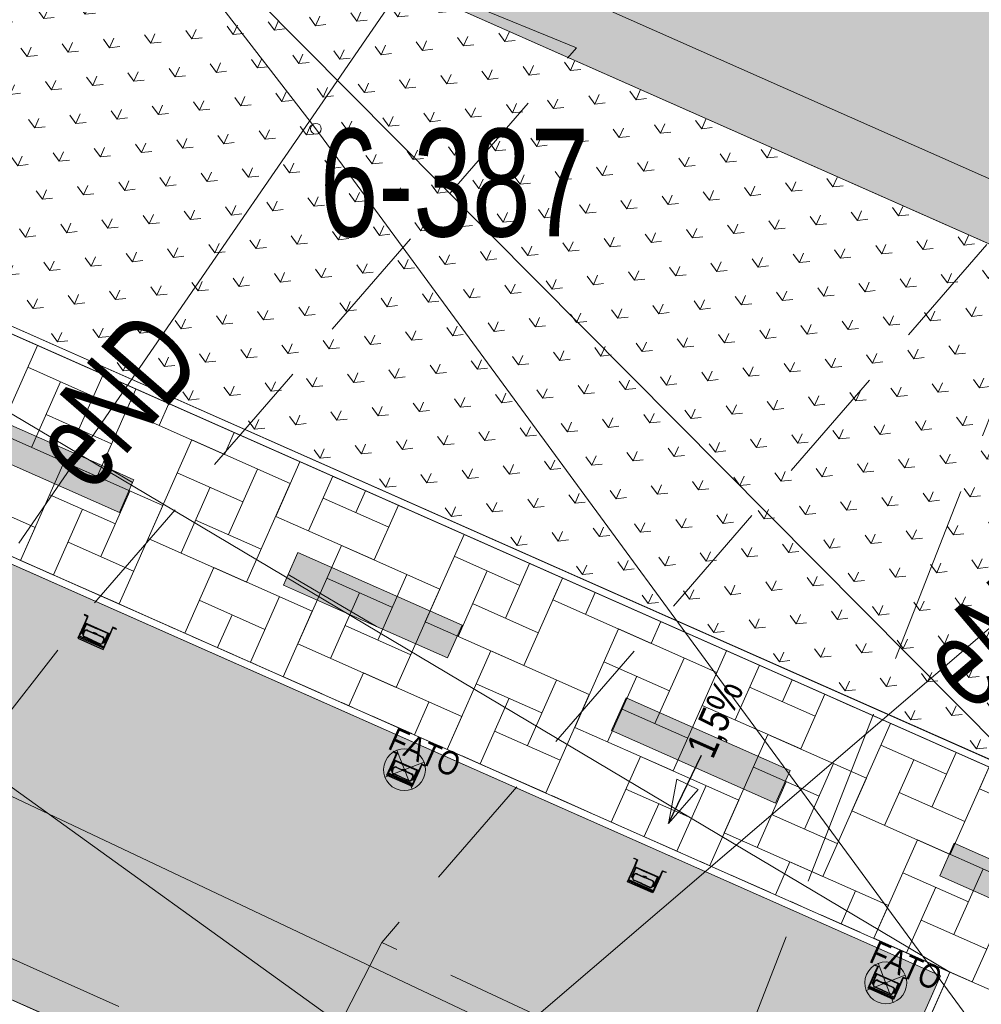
# Model space of a CAD drawing. Header units: metres. Extents: x -1013 to 1493497, y -5789518 to 1032.
# Tile 30 of 73: x -7 to 1, y -11 to -3. Entities that reach past the tile are written whole.
import ezdxf
from ezdxf.xclip import XClip

# ---------------------------------------------------------------- set-up
doc = ezdxf.new("R2010")
doc.units = ezdxf.units.M
doc.header["$MEASUREMENT"] = 0
doc.header["$XCLIPFRAME"] = 0
for name, pattern in [('2_KTCR02', [1.5, 1, -0.5]), ('2_KTJZ01', [2, 1.5, -0.5]), ('Kropki i Kreski', [0.72, 0.36, -0.18, 0, -0.18])]:
    doc.linetypes.add(name, pattern=pattern)
for name, color, linetype in [('130-Z Teren', 7, 'Continuous'), ('700-L Mapa 1_100 dwg', 7, 'Continuous'), ('711-L Wymiary opisy', 7, 'Continuous')]:
    doc.layers.add(name, color=color, linetype=linetype)
for name, color, linetype, lineweight in [('130-Z Teren1', 7, 'Continuous', 13), ('130-Z Teren114', 113, 'Continuous', 25), ('130-Z Teren21', 37, 'Continuous', 5), ('130-Z Teren252', 70, 'Continuous', 13), ('130-Z Teren69', 41, 'Continuous', 13), ('130-Z Teren93', 254, 'Continuous', 13), ('130-Z Teren94', 9, 'Continuous', 13), ('310-W Oświetlenie1', 7, 'Continuous', 13), ('310-W Oświetlenie85', 1, 'Continuous', 25), ('450-K Belki21', 37, 'Continuous', 5), ('703-L Płaszczyzny podejścia 2D3', 152, 'Continuous', 30), ('711-L Wymiary opisy1', 7, 'Continuous', 13), ('711-L Wymiary opisy85', 1, 'Continuous', 25), ('720-L Oznakowanie lądowiska1', 7, 'Continuous', 13), ('720-L Oznakowanie lądowiska253', 2, 'Continuous', 13), ('720-L Oznakowanie lądowiska91', 255, 'Continuous', 13), ('720-L Oznakowanie lądowiska94', 9, 'Continuous', 13), ('ex_02_DXF_MZ_500_4_Dzialki7', 9, 'Continuous', 18), ('ex_02_DXF_MZ_500_4_KTCR_D_L_17', 9, 'Continuous', 18), ('ex_02_DXF_MZ_500_4_KTJZ_L_07', 9, 'Continuous', 18), ('ex_02_DXF_MZ_500_4_Numery_punktow7', 9, 'Continuous', 18), ('ex_02_DXF_MZ_500_4_Punkty7', 9, 'Continuous', 18), ('ex_02_DXF_MZ_500_4_SUPE_D_L_31', 9, 'Continuous', 18), ('ex_02_DXF_MZ_500_4_SUPE_E_T_31', 9, 'Continuous', 18), ('ex_02_DXF_MZ_500_4_SUPW_D_L_05', 9, 'Continuous', 18)]:
    doc.layers.add(name, color=color, linetype=linetype, lineweight=lineweight)
doc.styles.add('STYL_AUTOMATYCZNY_2', font='arial.ttf')
doc.styles.add('STYL_AUTOMATYCZNY_3', font='ARIALN.TTF')
doc.styles.add('STYL_AUTOMATYCZNY_4', font='arial.ttf', dxfattribs={"width": 0.7})
doc.dimstyles.new('STYL_AUTOMATYCZNY__1', dxfattribs={"dimtxt": 0.25, "dimasz": 0.095, "dimexe": 0.18, "dimexo": 0.3, "dimgap": 0, "dimtad": 1, "dimzin": 0, "dimdsep": 46, "dimtxsty": 'STYL_AUTOMATYCZNY_2', "dimblk": 'ARROWHEAD_2', "dimblk1": 'ARROWHEAD_2', "dimblk2": 'ARROWHEAD_2', "dimcen": 0.09, "dimclrd": 7, "dimclre": 7, "dimclrt": 1, "dimazin": 0, "dimtfac": 1, "dimtdec": 4, "dimtmove": 0, "dimatfit": 3, "dimfxl": 1, "dimtolj": 1, "dimtzin": 0, "dimarcsym": 0})
doc.dimstyles.new('STYL_AUTOMATYCZNY__2', dxfattribs={"dimtxt": 0.35, "dimasz": 0.095, "dimexe": 0.18, "dimexo": 0.3, "dimgap": 0, "dimtad": 1, "dimzin": 0, "dimdsep": 46, "dimtxsty": 'STYL_AUTOMATYCZNY_2', "dimblk": 'ARROWHEAD_2', "dimblk1": 'ARROWHEAD_2', "dimblk2": 'ARROWHEAD_2', "dimcen": 0.09, "dimclrd": 7, "dimclre": 7, "dimclrt": 1, "dimazin": 0, "dimtfac": 1, "dimtdec": 4, "dimtmove": 0, "dimatfit": 3, "dimfxl": 1, "dimtolj": 1, "dimtzin": 0, "dimarcsym": 0})
doc.dimstyles.new('STYL_AUTOMATYCZNY__5', dxfattribs={"dimtxt": 0.18, "dimasz": 0.3648, "dimexe": 0.18, "dimexo": 0.0625, "dimgap": 0, "dimtad": 0, "dimtih": 1, "dimtoh": 1, "dimdec": 4, "dimzin": 0, "dimdsep": 46, "dimcen": 0.09, "dimadec": 0, "dimazin": 0, "dimtfac": 1, "dimtdec": 4, "dimtmove": 0, "dimatfit": 3, "dimldrblk": 'ARROWHEAD_4', "dimfxl": 1, "dimtolj": 1, "dimtzin": 0, "dimarcsym": 0})

# ---------------------------------------------------------------- blocks, each defined once
blk = doc.blocks.new('*X2')
at = {"layer": '130-Z Teren93', "color": 254, "linetype": 'Continuous', "lineweight": 13}
for p, q in [((-6.8672, -5.5087), (-7.1913, -6.2401)), ((-6.3997, -5.9346), (-6.9483, -5.6915)), ((-6.3187, -5.7518), (-6.5212, -6.2089)), ((-6.9171, -6.3616), (-6.674, -5.8131)), ((-6.0444, -5.8733), (-6.3685, -6.6047)), ((-6.0444, -5.8733), (-6.1254, -6.0562)), ((-5.8511, -6.1777), (-5.7701, -5.9948)), ((-6.7955, -6.0874), (-6.247, -6.3304)), ((-5.3026, -6.4208), (-6.1254, -6.0562)), ((-6.3685, -6.6047), (-7.1913, -6.2401)), ((-5.2216, -6.2379), (-5.3026, -6.4208)), ((-5.5769, -6.2992), (-5.9415, -7.1221)), ((-5.5769, -6.2992), (-4.754, -6.6638)), ((-6.6428, -6.4832), (-7.0074, -7.306)), ((-6.6428, -6.4832), (-5.8199, -6.8478)), ((-4.673, -6.481), (-4.8756, -6.9381)), ((-5.1498, -6.8166), (-5.6984, -6.5735)), ((-5.0283, -6.5423), (-5.2714, -7.0909)), ((-7.7087, -6.6671), (-6.8859, -7.0317)), ((-4.754, -6.6638), (-5.1186, -7.4867)), ((-4.6013, -7.0597), (-4.3987, -6.6025)), ((-6.0942, -6.7262), (-6.3373, -7.2748)), ((-5.6672, -7.2436), (-5.4241, -6.695)), ((-4.1245, -6.7241), (-4.2055, -6.9069)), ((-6.2158, -7.0005), (-6.7643, -6.7575)), ((-4.4798, -6.7854), (-3.9312, -7.0285)), ((-6.7331, -7.4275), (-6.49, -6.879)), ((-5.8199, -6.8478), (-6.1846, -7.6706)), ((-3.8502, -6.8456), (-4.0527, -7.3027)), ((-5.5457, -6.9693), (-4.9971, -7.2124)), ((-4.0527, -7.3027), (-4.8756, -6.9381)), ((-6.8859, -7.0317), (-7.0074, -7.306)), ((-6.6116, -7.1533), (-6.063, -7.3963)), ((-5.1186, -7.4867), (-5.9415, -7.1221)), ((-3.3016, -7.0887), (-3.6257, -7.8201)), ((-4.327, -7.1812), (-4.6916, -8.004)), ((-4.327, -7.1812), (-3.5042, -7.5458)), ((-6.1846, -7.6706), (-7.0074, -7.306)), ((-2.8341, -7.5146), (-3.3826, -7.2715)), ((-5.3929, -7.3651), (-5.636, -7.9137)), ((-5.3929, -7.3651), (-4.5701, -7.7298)), ((-3.3514, -7.9416), (-3.1084, -7.3931)), ((-2.7531, -7.3318), (-2.9556, -7.7889)), ((-3.9, -7.6986), (-4.4486, -7.4555)), ((-3.7785, -7.4243), (-4.0215, -7.9728)), ((-2.4788, -7.4533), (-2.8029, -8.1847)), ((-2.4788, -7.4533), (-2.5598, -7.6362)), ((-3.5042, -7.5458), (-3.8688, -8.3687)), ((-4.9659, -7.8825), (-5.5145, -7.6394)), ((-4.8444, -7.6082), (-5.0874, -8.1568)), ((-4.4174, -8.1256), (-4.1743, -7.577)), ((-1.737, -8.0008), (-2.5598, -7.6362)), ((-2.2855, -7.7577), (-2.2045, -7.5748)), ((-4.5701, -7.7298), (-4.8132, -8.2783)), ((-3.2299, -7.6674), (-2.6813, -7.9104)), ((-5.3617, -8.0352), (-5.2402, -7.761)), ((-2.8029, -8.1847), (-3.6257, -7.8201)), ((-1.656, -7.8179), (-1.737, -8.0008)), ((-4.2958, -7.8513), (-3.7473, -8.0944)), ((-2.0113, -7.8792), (-2.3759, -8.7021)), ((-2.0113, -7.8792), (-1.1884, -8.2438)), ((-3.8688, -8.3687), (-4.6916, -8.004)), ((-3.0772, -8.0632), (-3.4418, -8.886)), ((-3.0772, -8.0632), (-2.2543, -8.4278)), ((-1.1074, -8.061), (-1.31, -8.5181)), ((-1.4627, -8.1223), (-1.7058, -8.6709)), ((-1.5842, -8.3966), (-2.1328, -8.1535)), ((-1.0357, -8.6397), (-0.8331, -8.1825)), ((-4.1431, -8.2471), (-4.2646, -8.5214)), ((-4.1431, -8.2471), (-3.3202, -8.6117)), ((-2.5286, -8.3063), (-2.7717, -8.8548)), ((-2.1016, -8.8236), (-1.8585, -8.2751)), ((-1.1884, -8.2438), (-1.553, -9.0667)), ((-0.5588, -8.3041), (-0.6399, -8.4869)), ((-2.6501, -8.5805), (-3.1987, -8.3375)), ((-0.9141, -8.3654), (-0.3656, -8.6085)), ((-3.1675, -9.0075), (-2.9244, -8.459)), ((-2.2543, -8.4278), (-2.6189, -9.2506)), ((-0.2846, -8.4256), (-0.4871, -8.8827)), ((-3.5945, -8.4902), (-3.7161, -8.7645)), ((-1.9801, -8.5493), (-1.4315, -8.7924)), ((-0.4871, -8.8827), (-1.31, -8.5181)), ((-3.3202, -8.6117), (-3.4418, -8.886)), ((-1.553, -9.0667), (-2.3759, -8.7021)), ((0.264, -8.6687), (-0.0601, -9.4001)), ((-3.046, -8.7333), (-2.4974, -8.9763)), ((-0.7614, -8.7612), (-1.126, -9.584)), ((-0.7614, -8.7612), (0.0614, -9.1258)), ((-2.6189, -9.2506), (-3.4418, -8.886)), ((0.7315, -9.0946), (0.183, -8.8515)), ((-1.8273, -8.9451), (-2.0704, -9.4937)), ((-1.8273, -8.9451), (-1.0045, -9.3098)), ((0.2142, -9.5216), (0.4572, -8.9731)), ((0.8126, -8.9118), (0.61, -9.3689)), ((-0.3344, -9.2786), (-0.8829, -9.0355)), ((-0.2128, -9.0043), (-0.4559, -9.5528)), ((1.0868, -9.0333), (0.7627, -9.7647)), ((1.0868, -9.0333), (1.0058, -9.2162)), ((0.0614, -9.1258), (-0.3032, -9.9487)), ((-1.4003, -9.4625), (-1.9489, -9.2194)), ((-1.2788, -9.1882), (-1.5218, -9.7368)), ((-0.8517, -9.7056), (-0.6087, -9.157)), ((1.8286, -9.5808), (1.0058, -9.2162)), ((0.3357, -9.2474), (0.8843, -9.4904)), ((-1.7961, -9.6152), (-1.6746, -9.341)), ((-1.0045, -9.3098), (-1.2476, -9.8583)), ((-0.7302, -9.4313), (-0.1816, -9.6744)), ((0.7627, -9.7647), (-0.0601, -9.4001)), ((-0.3032, -9.9487), (-1.126, -9.584)), ((0.4884, -9.6432), (0.1238, -10.466)), ((0.4884, -9.6432), (1.3113, -10.0078)), ((-0.5775, -9.8271), (-0.699, -10.1014)), ((-0.5775, -9.8271), (0.2454, -10.1917)), ((0.9155, -10.1605), (0.3669, -9.9175)), ((1.037, -9.8863), (0.7939, -10.4348)), ((0.3981, -10.5875), (0.6412, -10.039)), ((1.3113, -10.0078), (0.9467, -10.8306)), ((-0.0289, -10.0702), (-0.1504, -10.3445)), ((0.2454, -10.1917), (0.1238, -10.466)), ((0.5196, -10.3133), (1.0682, -10.5563)), ((0.9467, -10.8306), (0.1238, -10.466)), ((0.7597, -10.7478), (1.4952, -11.0737))]:
    blk.add_line(p, q, dxfattribs=at)
blk = doc.blocks.new('*D14')
at = {"layer": '711-L Wymiary opisy1', "color": 7, "linetype": 'Continuous', "lineweight": 13}
for p, q in [((-6.8832, 25.2488), (-6.9682, 25.3655)), ((-6.9009, 25.363), (-6.9257, 25.3072)), ((-6.9257, 25.3072), (-20.4165, -5.1377)), ((-7.0114, 25.3451), (-5.0698, 24.4848)), ((-20.5022, -5.0997), (-18.5606, -5.9601)), ((-20.459, -5.0794), (-20.3739, -5.196)), ((-20.4165, -5.1377), (-20.4412, -5.1936))]:
    blk.add_line(p, q, dxfattribs=at)
at = {"layer": '711-L Wymiary opisy85', "color": 1, "lineweight": 25, "insert": (-13.8906, 9.7128), "char_height": 0.25, "attachment_point": 7, "rotation": 66.10081, "style": 'STYL_AUTOMATYCZNY_2'}
blk.add_mtext('\\A1;{\\pql;\\fArial|b0|i0|c238|p0;\\W1.000000;33,30}', dxfattribs=at)
blk = doc.blocks.new('ARROWHEAD_2')
at = {"color": 0, "linetype": 'Continuous', "lineweight": 0}
for p, q in [((0, 0), (-1, 0)), ((-0.378, -0.655), (0.378, 0.655))]:
    blk.add_line(p, q, dxfattribs=at)
blk = doc.blocks.new('*D15')
at = {"layer": '711-L Wymiary opisy1', "color": 7, "linetype": 'Continuous', "lineweight": 13}
for p, q in [((-6.5175, 25.0868), (-6.6025, 25.2034)), ((-6.5352, 25.201), (-6.56, 25.1451)), ((-6.56, 25.1451), (-18.3695, -1.5056)), ((-6.6457, 25.1831), (-5.0698, 24.4848)), ((-18.4552, -1.4676), (-13.0851, -3.8472)), ((-18.327, -1.5639), (-18.412, -1.4473))]:
    blk.add_line(p, q, dxfattribs=at)
at = {"layer": '711-L Wymiary opisy85', "color": 1, "lineweight": 25, "insert": (-12.6842, 11.4478), "char_height": 0.25, "attachment_point": 7, "rotation": 66.10081, "style": 'STYL_AUTOMATYCZNY_2'}
blk.add_mtext('\\A1;{\\pql;\\fArial|b0|i0|c238|p0;\\W1.000000;29,15}', dxfattribs=at)
blk = doc.blocks.new('*D19')
at = {"layer": '711-L Wymiary opisy1', "color": 7, "linetype": 'Continuous', "lineweight": 13}
for p, q in [((-15.9781, 2.9037), (-18.0038, -1.6676)), ((-15.9356, 2.8454), (-16.0207, 2.962)), ((-18.0895, -1.6296), (-13.0851, -3.8472)), ((-17.9613, -1.7259), (-18.0463, -1.6093)), ((-18.0038, -1.6676), (-19.6851, -5.4618))]:
    blk.add_line(p, q, dxfattribs=at)
at = {"layer": '711-L Wymiary opisy85', "color": 1, "lineweight": 25, "insert": (-17.1718, 0.3332), "char_height": 0.25, "attachment_point": 7, "rotation": 66.10081, "style": 'STYL_AUTOMATYCZNY_2'}
blk.add_mtext('\\A1;{\\pql;\\fArial|b0|i0|c238|p0;\\W1.000000;5,00}', dxfattribs=at)
blk = doc.blocks.new('*D21')
at = {"layer": '711-L Wymiary opisy1', "color": 7, "linetype": 'Continuous', "lineweight": 13}
for p, q in [((-18.9158, -7.5022), (-18.4078, -6.3559)), ((-18.8195, -7.374), (-18.9361, -7.4591)), ((-18.9337, -7.3918), (-18.8778, -7.4165)), ((-18.8778, -7.4165), (-1.2296, -15.2369)), ((-1.1713, -15.1943), (-1.2879, -15.2794))]:
    blk.add_line(p, q, dxfattribs=at)
at = {"layer": '711-L Wymiary opisy85', "color": 1, "lineweight": 25, "insert": (-10.4257, -11.1072), "char_height": 0.25, "attachment_point": 7, "rotation": 336.10081, "style": 'STYL_AUTOMATYCZNY_2'}
blk.add_mtext('\\A1;{\\pql;\\fArial|b0|i0|c238|p0;\\W1.000000;19,30}', dxfattribs=at)
blk = doc.blocks.new('*D22')
at = {"layer": '711-L Wymiary opisy1', "color": 7, "linetype": 'Continuous', "lineweight": 13}
for p, q in [((-18.8778, -7.4165), (-1.2296, -15.2369)), ((-1.2676, -15.3226), (-0.7596, -14.1762)), ((0.561, -16.1328), (1.0689, -14.9865)), ((-1.1713, -15.1943), (-1.2879, -15.2794)), ((-1.2296, -15.2369), (0.5989, -16.0471)), ((0.6573, -16.0046), (0.5406, -16.0896)), ((0.5989, -16.0471), (11.567, -20.9073))]:
    blk.add_line(p, q, dxfattribs=at)
at = {"layer": '711-L Wymiary opisy85', "color": 1, "lineweight": 25, "insert": (-0.6001, -15.4611), "char_height": 0.25, "attachment_point": 7, "rotation": 336.10081, "style": 'STYL_AUTOMATYCZNY_2'}
blk.add_mtext('\\A1;{\\pql;\\fArial|b0|i0|c238|p0;\\W1.000000;2,00}', dxfattribs=at)
blk = doc.blocks.new('*D59')
at = {"layer": '711-L Wymiary opisy1', "color": 7, "linetype": 'Continuous', "lineweight": 13}
for p, q in [((-5.0414, 19.933), (-2.9569, 19.0093)), ((-4.9131, 19.8367), (-4.9982, 19.9533)), ((-4.9309, 19.9509), (-4.9556, 19.895)), ((-4.9556, 19.895), (-15.0839, -2.9615)), ((-15.1696, -2.9235), (-13.0851, -3.8472)), ((-15.1264, -2.9032), (-15.0413, -3.0198)), ((-15.0839, -2.9615), (-15.1086, -3.0174))]:
    blk.add_line(p, q, dxfattribs=at)
at = {"layer": '711-L Wymiary opisy85', "color": 1, "lineweight": 25, "insert": (-10.3271, 7.946), "char_height": 0.35, "attachment_point": 7, "rotation": 66.10081, "style": 'STYL_AUTOMATYCZNY_2'}
blk.add_mtext('\\A1;{\\pql;\\fArial|b0|i0|c238|p0;\\W1.000000;25,00}', dxfattribs=at)
blk = doc.blocks.new('ARROWHEAD_4')
at = {"color": 0, "linetype": 'Continuous', "lineweight": 0}
blk.add_line((0, 0), (-1, 0), dxfattribs=at)
at = {"color": 0, "linetype": 'Continuous', "lineweight": 0, "flags": 128}
blk.add_lwpolyline([(-1, 0.2679), (0, 0), (-1, -0.2679)], close=True, dxfattribs=at)
blk = doc.blocks.new('Rysunek_1_4', base_point=(-51.9097, -72.4133))
at = {"layer": 'ex_02_DXF_MZ_500_4_Dzialki7', "color": 9, "linetype": 'Continuous', "lineweight": 18}
for p, q in [((-28.5897, 27.4629), (-4.5397, -3.6971)), ((-4.5397, -3.6971), (35.5103, -58.2971))]:
    blk.add_line(p, q, dxfattribs=at)
at = {"layer": 'ex_02_DXF_MZ_500_4_KTCR_D_L_17', "color": 9, "linetype": '2_KTCR02', "lineweight": 18}
for p, q in [((-2.3623, -3.019), (-6.2337, -1.446)), ((-6.3701, -7.6376), (-2.3623, -3.019)), ((1.0696, -4.665), (-3.9898, -10.5011)), ((-7.3117, -8.8443), (-6.3701, -7.6376)), ((-3.9898, -10.5011), (-5.6397, -13.7071)), ((-1.1497, -11.8371), (-3.9898, -10.5011))]:
    blk.add_line(p, q, dxfattribs=at)
at = {"layer": 'ex_02_DXF_MZ_500_4_KTJZ_L_07', "color": 9, "linetype": '2_KTJZ01', "lineweight": 18}
blk.add_line((1.5803, -4.8671), (-1.1497, -11.8371), dxfattribs=at)
at = {"layer": 'ex_02_DXF_MZ_500_4_Punkty7', "color": 9, "linetype": 'Continuous', "lineweight": 18}
blk.add_circle((-4.5397, -3.6971), 0.045, dxfattribs=at)
at = {"layer": 'ex_02_DXF_MZ_500_4_SUPE_D_L_31', "color": 9, "linetype": 'Continuous', "lineweight": 18}
for p, q in [((-4.4199, -3.3835), (-2.5093, -0.5998)), ((-7.0235, -7.1621), (-4.4199, -3.3835)), ((6.1222, -3.5593), (-4.2561, -12.4531)), ((-6.1862, -11.0366), (-7.7011, -10.3572))]:
    blk.add_line(p, q, dxfattribs=at)
at = {"layer": 'ex_02_DXF_MZ_500_4_SUPW_D_L_05', "color": 9, "linetype": 'Continuous', "lineweight": 18}
blk.add_line((1.4504, -13.3131), (-14.544, -5.7549), dxfattribs=at)
at = {"layer": 'ex_02_DXF_MZ_500_4_Numery_punktow7', "color": 9, "linetype": 'Continuous', "lineweight": 18, "insert": (-4.507, -3.6971), "char_height": 0.9, "attachment_point": 1, "style": 'STYL_AUTOMATYCZNY_4'}
blk.add_mtext('\\A1;{\\pql;\\fArial|b0|i0|c238|p0;\\W0.700000;6-387}', dxfattribs=at)
at = {"layer": 'ex_02_DXF_MZ_500_4_SUPE_E_T_31', "color": 9, "linetype": 'Continuous', "lineweight": 18, "char_height": 0.75, "attachment_point": 4, "style": 'STYL_AUTOMATYCZNY_4'}
for insert, rotation in [((-6.7019, -6.5195), 48.98327), ((0.6858, -8.309), 40.2133)]:
    blk.add_mtext('\\A1;{\\pql;\\fArial|b0|i0|c238|p0;\\W0.700000;eND}', dxfattribs=dict(at, insert=insert, rotation=rotation))

msp = doc.modelspace()

# ---------------------------------------------------------------- hatches: boundary and pattern name
at = {"layer": '130-Z Teren114', "linetype": 'Continuous', "lineweight": 25}
h = msp.add_hatch(dxfattribs=at)
h.set_pattern_fill('trawa_0001', color=113, style=0, pattern_type=2)
h.set_pattern_definition([(246.101, (-2.19285, -10.86135), (-0.548556, 0.243077), [0.086603, -0.259808]), (246.101, (-2.5373, -10.89817), (-0.548556, 0.243077), [0.086603, -0.259808]), (186.101, (-2.19285, -10.86135), (-0.063767, 0.596602), [0.086603, -0.259808]), (186.101, (-2.3332, -11.17806), (-0.063767, 0.596602), [0.086603, -0.259808]), (306.101, (-2.19285, -10.86135), (0.484789, 0.353525), [0.086603, -0.259808]), (306.101, (-2.3332, -11.17806), (0.484789, 0.353525), [0.086603, -0.259808])])
h.paths.add_polyline_path([(-13.8136, -4.3557), (-18.2072, -6.0511), (-0.6686, -13.8228), (0.6805, -10.7783)])
at = {"layer": '130-Z Teren252', "linetype": 'Continuous', "lineweight": 13}
h = msp.add_hatch(dxfattribs=at)
h.set_pattern_fill('trawa_0001', color=70, style=0, pattern_type=2)
h.set_pattern_definition([(66.101, (-0.1672, -6.29005), (-0.548556, 0.243077), [0.086603, -0.259808]), (66.101, (0.17724, -6.25324), (-0.548556, 0.243077), [0.086603, -0.259808]), (6.101, (-0.1672, -6.29005), (-0.063767, 0.596602), [0.086603, -0.259808]), (6.101, (-0.02686, -5.97335), (-0.063767, 0.596602), [0.086603, -0.259808]), (126.101, (-0.1672, -6.29005), (0.48479, 0.353525), [0.086603, -0.259808]), (126.101, (-0.02686, -5.97335), (0.48479, 0.353525), [0.086603, -0.259808])])
h.paths.add_polyline_path([(-11.4123, -3.429), (1.4178, -9.1144), (3.014, -5.5122), (-6.2139, -1.4231)])
at = {"layer": '130-Z Teren93', "linetype": 'Continuous', "lineweight": 13}
h = msp.add_hatch(dxfattribs=at)
h.set_pattern_fill('Beton_zbrojony_0001', color=254, style=0, pattern_type=2)
h.set_pattern_definition([(21.1008, (3.68152, 2.3954), (-0.0936026, 0.2425666), []), (21.1008, (3.63472, 2.5167), (-0.0936026, 0.2425666), [0.195, -0.065])])
h.paths.add_polyline_path([(-0.137, 12.2908), (-3.1754, 5.4339), (-6.2139, -1.4231), (7.5, -7.5), (10.5385, -0.6431), (13.5769, 6.2139)])
at = {"layer": '720-L Oznakowanie lądowiska253', "linetype": 'Continuous', "lineweight": 13}
msp.add_hatch(color=2, dxfattribs=at).paths.add_polyline_path([(-3.1754, 5.4339), (-6.2139, -1.4231), (7.5, -7.5), (10.5385, -0.6431), (10.0813, -0.4405), (7.2454, -6.8403), (-5.5542, -1.1685), (-2.7183, 5.2313)])
at = {"layer": '720-L Oznakowanie lądowiska91', "linetype": 'Continuous', "lineweight": 13}
for points in [[(-6.1824, -6.9059), (-6.0717, -6.656), (-6.0609, -6.6316), (-6.2703, -6.5388), (-7.4323, -6.0239), (-7.5538, -6.2982)], [(-4.8111, -7.5136), (-4.0326, -7.8586), (-3.4397, -8.1213), (-3.3181, -7.847), (-4.6895, -7.2393), (-4.7709, -7.4231)], [(-0.6969, -9.3367), (-0.5754, -9.0624), (-1.9467, -8.4547), (-2.0683, -8.729)], [(2.0459, -10.5521), (2.1674, -10.2778), (0.796, -9.6701), (0.6745, -9.9444)]]:
    msp.add_hatch(color=8, dxfattribs=at).paths.add_polyline_path(points)

# ---------------------------------------------------------------- linework, layer by layer
at = {"layer": '130-Z Teren1', "color": 7, "linetype": 'Continuous', "lineweight": 13, "flags": 128}
for points in [[(-0.137, 12.2908), (-3.1754, 5.4339), (-6.2139, -1.4231), (7.5, -7.5), (10.5385, -0.6431), (13.5769, 6.2139)], [(-11.4123, -3.429), (1.4178, -9.1144), (3.014, -5.5122), (-6.2139, -1.4231)], [(-13.7344, -4.3251), (-11.4914, -3.4596), (1.4484, -9.1935), (3.0689, -5.5365), (4.8974, -6.3467), (3.2769, -10.0038), (9.5365, -12.7776), (10.402, -15.0205), (2.5882, -11.558), (1.1905, -14.7122), (-0.638, -13.9019), (0.7597, -10.7478)], [(-13.8136, -4.3557), (0.6805, -10.7783), (-0.6686, -13.8228), (-18.2072, -6.0511)]]:
    msp.add_lwpolyline(points, close=True, dxfattribs=at)
at = {"layer": '130-Z Teren21', "color": 37, "linetype": 'Continuous', "lineweight": 5}
for p, q in [((1.4178, -9.1144), (-11.4123, -3.429)), ((1.4484, -9.1935), (-11.4914, -3.4596)), ((0.6805, -10.7783), (-13.8136, -4.3557)), ((0.7597, -10.7478), (-13.7344, -4.3251)), ((-0.6929, -13.8776), (0.6805, -10.7783)), ((-0.638, -13.9019), (0.7597, -10.7478))]:
    msp.add_line(p, q, dxfattribs=at)
at = {"layer": '130-Z Teren69', "color": 41, "linetype": 'Kropki i Kreski', "lineweight": 13}
for p, q in [((1.4484, -9.1935), (-11.4914, -3.4596)), ((0.7597, -10.7478), (-13.7344, -4.3251)), ((0.7597, -10.7478), (-0.638, -13.9019))]:
    msp.add_line(p, q, dxfattribs=at)
at = {"layer": '130-Z Teren94', "color": 9, "linetype": 'Continuous', "lineweight": 13}
for p, q in [((1.4178, -9.1144), (-6.2139, -1.4231)), ((0.7597, -10.7478), (-11.4914, -3.4596)), ((-13.8136, -4.3557), (-0.6686, -13.8228))]:
    msp.add_line(p, q, dxfattribs=at)
at = {"layer": '310-W Oświetlenie1', "color": 7, "linetype": 'Continuous', "lineweight": 13}
for p, q in [((-3.7361, -9.2191), (-3.8621, -8.8925)), ((-3.9624, -9.1188), (-3.6358, -8.9928)), ((0.2867, -11.0016), (0.1606, -10.6751)), ((0.0604, -10.9014), (0.3869, -10.7754))]:
    msp.add_line(p, q, dxfattribs=at)
at = {"layer": '310-W Oświetlenie1', "color": 7, "linetype": 'Continuous', "lineweight": 13, "flags": 128}
for points in [[(-3.7282, -8.8958, 1), (-3.87, -9.2158, 1)], [(0.2945, -10.6784, 1), (0.1528, -10.9984, 1)]]:
    msp.add_lwpolyline(points, format="xyb", close=True, dxfattribs=at)
at = {"layer": '310-W Oświetlenie85', "color": 1, "linetype": 'Continuous', "lineweight": 25}
for p, q in [((-6.475, -7.7598), (-6.4762, -7.7625)), ((-6.4762, -7.7625), (-6.4483, -7.7749)), ((-6.4443, -7.7733), (-6.475, -7.7598)), ((-6.4483, -7.7749), (-6.472, -7.8283)), ((-6.4692, -7.8296), (-6.4443, -7.7733)), ((-6.472, -7.8283), (-6.5288, -7.9565)), ((-6.5168, -7.9397), (-6.4696, -7.8332)), ((-6.4588, -7.8342), (-6.4955, -7.9169)), ((-6.4925, -7.9183), (-6.4572, -7.8387)), ((-6.4815, -7.8955), (-6.4923, -7.9199)), ((-6.4851, -7.9231), (-6.4743, -7.8987)), ((-6.4833, -7.9238), (-6.4725, -7.8995)), ((-6.4743, -7.8987), (-6.4815, -7.8955)), ((-6.2599, -7.9223), (-6.472, -7.8283)), ((-6.472, -7.8283), (-6.4692, -7.8296)), ((-6.4696, -7.8332), (-6.4602, -7.8374)), ((-6.4572, -7.8387), (-6.3673, -7.8785)), ((-6.4528, -7.8918), (-6.3863, -7.9213)), ((-6.452, -7.8901), (-6.4024, -7.9121)), ((-6.2775, -7.9184), (-6.3673, -7.8785)), ((-6.2377, -7.8649), (-6.2626, -7.9211)), ((-6.2599, -7.9223), (-6.2362, -7.8689)), ((-6.2071, -7.8785), (-6.2377, -7.8649)), ((-6.2362, -7.8689), (-6.2083, -7.8812)), ((-6.2083, -7.8812), (-6.2071, -7.8785)), ((-6.5288, -7.9565), (-6.3167, -8.0505)), ((-6.3126, -8.0413), (-6.5247, -7.9473)), ((-6.3085, -8.032), (-6.5206, -7.938)), ((-6.4955, -7.9169), (-6.4925, -7.9183)), ((-6.4923, -7.9199), (-6.4851, -7.9231)), ((-6.41, -7.9748), (-6.4765, -7.9453)), ((-6.4092, -7.9731), (-6.4757, -7.9436)), ((-6.41, -7.9748), (-6.3435, -8.0042)), ((-6.4092, -7.9731), (-6.3428, -8.0025)), ((-6.3993, -7.9109), (-6.3974, -7.9066)), ((-6.3993, -7.9109), (-6.3993, -7.9109)), ((-6.3974, -7.9066), (-6.3827, -7.9132)), ((-6.3198, -7.9507), (-6.3863, -7.9213)), ((-6.3679, -7.9197), (-6.3827, -7.9132)), ((-6.3698, -7.924), (-6.3679, -7.9197)), ((-6.3698, -7.924), (-6.3698, -7.924)), ((-6.3191, -7.949), (-6.3687, -7.927)), ((-6.323, -7.9949), (-6.3122, -7.9705)), ((-6.3213, -7.9956), (-6.3105, -7.9713)), ((-6.3167, -8.0505), (-6.2599, -7.9223)), ((-6.3032, -7.9745), (-6.314, -7.9988)), ((-6.3127, -7.9979), (-6.2775, -7.9184)), ((-6.3123, -8.0303), (-6.2651, -7.9239)), ((-6.3105, -7.9713), (-6.3032, -7.9745)), ((-6.273, -7.9165), (-6.3097, -7.9993)), ((-6.2651, -7.9239), (-6.2745, -7.9197)), ((-6.2626, -7.9211), (-6.2599, -7.9223)), ((-6.314, -7.9988), (-6.3213, -7.9956)), ((-6.3097, -7.9993), (-6.3127, -7.9979)), ((-3.8892, -8.9728), (-3.946, -9.101)), ((-3.946, -9.101), (-3.8892, -8.9728)), ((-3.8922, -8.9042), (-3.8934, -8.907)), ((-3.8934, -8.907), (-3.8922, -8.9042)), ((-3.8934, -8.907), (-3.8655, -8.9193)), ((-3.8655, -8.9193), (-3.8934, -8.907)), ((-3.8615, -8.9178), (-3.8922, -8.9042)), ((-3.8922, -8.9042), (-3.8615, -8.9178)), ((-3.8655, -8.9193), (-3.8892, -8.9728)), ((-3.8892, -8.9728), (-3.8655, -8.9193)), ((-3.6771, -9.0668), (-3.8892, -8.9728)), ((-3.8892, -8.9728), (-3.8865, -8.974)), ((-3.8892, -8.9728), (-3.6771, -9.0668)), ((-3.8865, -8.974), (-3.8892, -8.9728)), ((-3.8865, -8.974), (-3.8615, -8.9178)), ((-3.8615, -8.9178), (-3.8865, -8.974)), ((-3.934, -9.0842), (-3.8868, -8.9777)), ((-3.934, -9.0842), (-3.8868, -8.9777)), ((-3.876, -8.9787), (-3.9127, -9.0614)), ((-3.876, -8.9787), (-3.9127, -9.0614)), ((-3.9097, -9.0628), (-3.8744, -8.9832)), ((-3.9097, -9.0628), (-3.8744, -8.9832)), ((-3.8987, -9.04), (-3.9095, -9.0643)), ((-3.8987, -9.04), (-3.9095, -9.0643)), ((-3.9023, -9.0675), (-3.8915, -9.0432)), ((-3.9023, -9.0675), (-3.8915, -9.0432)), ((-3.9005, -9.0683), (-3.8898, -9.044)), ((-3.9005, -9.0683), (-3.8898, -9.044)), ((-3.8915, -9.0432), (-3.8987, -9.04)), ((-3.8915, -9.0432), (-3.8987, -9.04)), ((-3.8868, -8.9777), (-3.8774, -8.9819)), ((-3.8868, -8.9777), (-3.8774, -8.9819)), ((-3.8744, -8.9832), (-3.7846, -9.023)), ((-3.8744, -8.9832), (-3.7846, -9.023)), ((-3.87, -9.0363), (-3.8035, -9.0658)), ((-3.87, -9.0363), (-3.8035, -9.0658)), ((-3.8692, -9.0346), (-3.8196, -9.0566)), ((-3.8692, -9.0346), (-3.8196, -9.0566)), ((-3.8165, -9.0554), (-3.8146, -9.0511)), ((-3.8165, -9.0554), (-3.8146, -9.0511)), ((-3.8165, -9.0554), (-3.8165, -9.0554)), ((-3.8165, -9.0554), (-3.8165, -9.0554)), ((-3.8146, -9.0511), (-3.7999, -9.0576)), ((-3.8146, -9.0511), (-3.7999, -9.0576)), ((-3.6947, -9.0628), (-3.7846, -9.023)), ((-3.6947, -9.0628), (-3.7846, -9.023)), ((-3.6549, -9.0094), (-3.6798, -9.0656)), ((-3.6798, -9.0656), (-3.6549, -9.0094)), ((-3.6771, -9.0668), (-3.6534, -9.0133)), ((-3.6534, -9.0133), (-3.6771, -9.0668)), ((-3.6243, -9.023), (-3.6549, -9.0094)), ((-3.6549, -9.0094), (-3.6243, -9.023)), ((-3.6534, -9.0133), (-3.6255, -9.0257)), ((-3.6255, -9.0257), (-3.6534, -9.0133)), ((-3.6255, -9.0257), (-3.6243, -9.023)), ((-3.6243, -9.023), (-3.6255, -9.0257)), ((-3.946, -9.101), (-3.7339, -9.195)), ((-3.7339, -9.195), (-3.946, -9.101)), ((-3.7298, -9.1858), (-3.9419, -9.0918)), ((-3.9419, -9.0918), (-3.7298, -9.1858)), ((-3.7257, -9.1765), (-3.9378, -9.0825)), ((-3.9378, -9.0825), (-3.7257, -9.1765)), ((-3.9127, -9.0614), (-3.9097, -9.0628)), ((-3.9127, -9.0614), (-3.9097, -9.0628)), ((-3.9095, -9.0643), (-3.9023, -9.0675)), ((-3.9095, -9.0643), (-3.9023, -9.0675)), ((-3.8272, -9.1193), (-3.8937, -9.0898)), ((-3.8272, -9.1193), (-3.8937, -9.0898)), ((-3.8264, -9.1176), (-3.8929, -9.0881)), ((-3.8264, -9.1176), (-3.8929, -9.0881)), ((-3.8272, -9.1193), (-3.7608, -9.1487)), ((-3.8272, -9.1193), (-3.7608, -9.1487)), ((-3.8264, -9.1176), (-3.76, -9.147)), ((-3.8264, -9.1176), (-3.76, -9.147)), ((-3.7371, -9.0952), (-3.8035, -9.0658)), ((-3.7371, -9.0952), (-3.8035, -9.0658)), ((-3.7852, -9.0642), (-3.7999, -9.0576)), ((-3.7852, -9.0642), (-3.7999, -9.0576)), ((-3.7871, -9.0685), (-3.7852, -9.0642)), ((-3.7871, -9.0685), (-3.7852, -9.0642)), ((-3.7871, -9.0685), (-3.7871, -9.0685)), ((-3.7871, -9.0685), (-3.7871, -9.0685)), ((-3.7363, -9.0935), (-3.7859, -9.0715)), ((-3.7363, -9.0935), (-3.7859, -9.0715)), ((-3.7402, -9.1394), (-3.7294, -9.115)), ((-3.7402, -9.1394), (-3.7294, -9.115)), ((-3.7385, -9.1401), (-3.7277, -9.1158)), ((-3.7385, -9.1401), (-3.7277, -9.1158)), ((-3.7339, -9.195), (-3.6771, -9.0668)), ((-3.6771, -9.0668), (-3.7339, -9.195)), ((-3.7205, -9.119), (-3.7312, -9.1433)), ((-3.7205, -9.119), (-3.7312, -9.1433)), ((-3.73, -9.1424), (-3.6947, -9.0628)), ((-3.73, -9.1424), (-3.6947, -9.0628)), ((-3.7295, -9.1748), (-3.6823, -9.0683)), ((-3.7295, -9.1748), (-3.6823, -9.0683)), ((-3.7277, -9.1158), (-3.7205, -9.119)), ((-3.7277, -9.1158), (-3.7205, -9.119)), ((-3.6903, -9.061), (-3.7269, -9.1438)), ((-3.6903, -9.061), (-3.7269, -9.1438)), ((-3.6823, -9.0683), (-3.6917, -9.0642)), ((-3.6823, -9.0683), (-3.6917, -9.0642)), ((-3.6798, -9.0656), (-3.6771, -9.0668)), ((-3.6771, -9.0668), (-3.6798, -9.0656)), ((-3.7312, -9.1433), (-3.7385, -9.1401)), ((-3.7312, -9.1433), (-3.7385, -9.1401)), ((-3.7269, -9.1438), (-3.73, -9.1424)), ((-3.7269, -9.1438), (-3.73, -9.1424)), ((-1.882, -9.7983), (-1.8808, -9.7955)), ((-1.8808, -9.7955), (-1.8502, -9.8091)), ((-1.9346, -9.9923), (-1.8778, -9.8641)), ((-1.9227, -9.9755), (-1.8755, -9.869)), ((-1.8647, -9.8699), (-1.9013, -9.9527)), ((-1.8983, -9.9541), (-1.8631, -9.8745)), ((-1.8541, -9.8106), (-1.882, -9.7983)), ((-1.8778, -9.8641), (-1.8541, -9.8106)), ((-1.8778, -9.8641), (-1.6657, -9.9581)), ((-1.8751, -9.8653), (-1.8778, -9.8641)), ((-1.8755, -9.869), (-1.8661, -9.8731)), ((-1.8502, -9.8091), (-1.8751, -9.8653)), ((-1.8631, -9.8745), (-1.7732, -9.9143)), ((-1.9013, -9.9527), (-1.8983, -9.9541)), ((-1.8873, -9.9313), (-1.8981, -9.9556)), ((-1.8981, -9.9556), (-1.8909, -9.9588)), ((-1.8909, -9.9588), (-1.8801, -9.9345)), ((-1.8892, -9.9596), (-1.8784, -9.9353)), ((-1.8801, -9.9345), (-1.8873, -9.9313)), ((-1.8586, -9.9276), (-1.7921, -9.9571)), ((-1.8578, -9.9259), (-1.8082, -9.9479)), ((-1.8052, -9.9467), (-1.8033, -9.9424)), ((-1.8052, -9.9467), (-1.8052, -9.9467)), ((-1.8033, -9.9424), (-1.7885, -9.9489)), ((-1.7257, -9.9865), (-1.7921, -9.9571)), ((-1.7738, -9.9555), (-1.7885, -9.9489)), ((-1.7757, -9.9597), (-1.7738, -9.9555)), ((-1.7757, -9.9597), (-1.7757, -9.9597)), ((-1.6833, -9.9541), (-1.7732, -9.9143)), ((-1.6657, -9.9581), (-1.7225, -10.0863)), ((-1.7186, -10.0337), (-1.6833, -9.9541)), ((-1.7181, -10.0661), (-1.6709, -9.9596)), ((-1.6789, -9.9523), (-1.7156, -10.035)), ((-1.6709, -9.9596), (-1.6803, -9.9555)), ((-1.6685, -9.9569), (-1.6435, -9.9007)), ((-1.6657, -9.9581), (-1.6685, -9.9569)), ((-1.642, -9.9046), (-1.6657, -9.9581)), ((-1.6435, -9.9007), (-1.6129, -9.9142)), ((-1.6141, -9.917), (-1.642, -9.9046)), ((-1.6129, -9.9142), (-1.6141, -9.917)), ((-1.7225, -10.0863), (-1.9346, -9.9923)), ((-1.9305, -9.9831), (-1.7184, -10.077)), ((-1.9264, -9.9738), (-1.7143, -10.0678)), ((-1.8158, -10.0106), (-1.8823, -9.9811)), ((-1.8151, -10.0088), (-1.8815, -9.9794)), ((-1.8158, -10.0106), (-1.7494, -10.04)), ((-1.8151, -10.0088), (-1.7486, -10.0383)), ((-1.7249, -9.9848), (-1.7745, -9.9628)), ((-1.7288, -10.0306), (-1.718, -10.0063)), ((-1.7271, -10.0314), (-1.7163, -10.0071)), ((-1.7199, -10.0346), (-1.7271, -10.0314)), ((-1.7091, -10.0103), (-1.7199, -10.0346)), ((-1.7156, -10.035), (-1.7186, -10.0337)), ((-1.7163, -10.0071), (-1.7091, -10.0103)), ((0.1293, -10.6896), (0.1306, -10.6868)), ((0.1572, -10.7019), (0.1293, -10.6896)), ((0.1306, -10.6868), (0.1612, -10.7004)), ((0.1335, -10.7554), (0.1572, -10.7019)), ((0.1612, -10.7004), (0.1363, -10.7566)), ((0.0767, -10.8836), (0.1335, -10.7554)), ((0.0887, -10.8668), (0.1359, -10.7603)), ((0.1467, -10.7612), (0.11, -10.844)), ((0.1131, -10.8453), (0.1483, -10.7658)), ((0.1335, -10.7554), (0.3457, -10.8494)), ((0.1363, -10.7566), (0.1335, -10.7554)), ((0.1359, -10.7603), (0.1453, -10.7644)), ((0.1483, -10.7658), (0.2382, -10.8056)), ((0.0849, -10.8651), (0.297, -10.9591)), ((0.11, -10.844), (0.1131, -10.8453)), ((0.124, -10.8226), (0.1132, -10.8469)), ((0.1132, -10.8469), (0.1205, -10.8501)), ((0.1205, -10.8501), (0.1313, -10.8258)), ((0.1222, -10.8509), (0.133, -10.8265)), ((0.1313, -10.8258), (0.124, -10.8226)), ((0.1528, -10.8189), (0.2192, -10.8484)), ((0.1535, -10.8172), (0.2031, -10.8391)), ((0.2062, -10.838), (0.2081, -10.8337)), ((0.2062, -10.838), (0.2062, -10.838)), ((0.2081, -10.8337), (0.2228, -10.8402)), ((0.2857, -10.8778), (0.2192, -10.8484)), ((0.2376, -10.8467), (0.2228, -10.8402)), ((0.2357, -10.851), (0.2376, -10.8467)), ((0.2357, -10.851), (0.2357, -10.851)), ((0.2865, -10.8761), (0.2369, -10.8541)), ((0.328, -10.8454), (0.2382, -10.8056)), ((0.3457, -10.8494), (0.2888, -10.9776)), ((0.2928, -10.925), (0.328, -10.8454)), ((0.2933, -10.9574), (0.3405, -10.8509)), ((0.3325, -10.8435), (0.2958, -10.9263)), ((0.3405, -10.8509), (0.3311, -10.8467)), ((0.3429, -10.8482), (0.3678, -10.7919)), ((0.3457, -10.8494), (0.3429, -10.8482)), ((0.3693, -10.7959), (0.3457, -10.8494)), ((0.3678, -10.7919), (0.3985, -10.8055)), ((0.3973, -10.8083), (0.3693, -10.7959)), ((0.3985, -10.8055), (0.3973, -10.8083)), ((0.2888, -10.9776), (0.0767, -10.8836)), ((0.0808, -10.8743), (0.2929, -10.9683)), ((0.1955, -10.9018), (0.1291, -10.8724)), ((0.1963, -10.9001), (0.1298, -10.8707)), ((0.1955, -10.9018), (0.262, -10.9313)), ((0.1963, -10.9001), (0.2628, -10.9296)), ((0.2825, -10.9219), (0.2933, -10.8976)), ((0.2843, -10.9227), (0.2951, -10.8984)), ((0.2915, -10.9259), (0.2843, -10.9227)), ((0.3023, -10.9016), (0.2915, -10.9259)), ((0.2958, -10.9263), (0.2928, -10.925)), ((0.2951, -10.8984), (0.3023, -10.9016))]:
    msp.add_line(p, q, dxfattribs=at)
for centre, radius, start, end in [((-6.4588, -7.9056), 0.0169, 66.10084, 156.10084), ((-6.4588, -7.9056), 0.015, 66.10084, 156.10084), ((-6.4696, -7.9299), 0.0169, 156.10077, 246.10077), ((-6.4696, -7.9299), 0.015, 156.10077, 246.10077), ((-6.4015, -7.91), 0.00234, 246.10084, 336.10084), ((-6.3677, -7.9249), 0.00234, 156.10077, 246.10077), ((-6.3259, -7.9645), 0.015, 336.10077, 66.10077), ((-6.3259, -7.9645), 0.0169, 336.10077, 66.10077), ((-6.3367, -7.9888), 0.0169, 246.10084, 336.10084), ((-6.3367, -7.9888), 0.015, 246.10084, 336.10084), ((-3.876, -9.0501), 0.0169, 66.10084, 156.10084), ((-3.876, -9.0501), 0.0169, 66.10084, 156.10084), ((-3.876, -9.0501), 0.015, 66.10084, 156.10084), ((-3.876, -9.0501), 0.015, 66.10084, 156.10084), ((-3.8187, -9.0544), 0.00234, 246.10084, 336.10084), ((-3.8187, -9.0544), 0.00234, 246.10084, 336.10084), ((-3.8868, -9.0744), 0.0169, 156.10077, 246.10077), ((-3.8868, -9.0744), 0.0169, 156.10077, 246.10077), ((-3.8868, -9.0744), 0.015, 156.10077, 246.10077), ((-3.8868, -9.0744), 0.015, 156.10077, 246.10077), ((-3.7849, -9.0694), 0.00234, 156.10077, 246.10077), ((-3.7849, -9.0694), 0.00234, 156.10077, 246.10077), ((-3.7431, -9.1089), 0.015, 336.10077, 66.10077), ((-3.7431, -9.1089), 0.015, 336.10077, 66.10077), ((-3.7431, -9.1089), 0.0169, 336.10077, 66.10077), ((-3.7431, -9.1089), 0.0169, 336.10077, 66.10077), ((-3.7539, -9.1333), 0.0169, 246.10084, 336.10084), ((-3.7539, -9.1333), 0.0169, 246.10084, 336.10084), ((-3.7539, -9.1333), 0.015, 246.10084, 336.10084), ((-3.7539, -9.1333), 0.015, 246.10084, 336.10084), ((-1.8755, -9.9657), 0.0169, 156.10077, 246.10077), ((-1.8755, -9.9657), 0.015, 156.10077, 246.10077), ((-1.8647, -9.9413), 0.0169, 66.10084, 156.10084), ((-1.8647, -9.9413), 0.015, 66.10084, 156.10084), ((-1.8073, -9.9457), 0.00234, 246.10084, 336.10084), ((-1.7736, -9.9607), 0.00234, 156.10077, 246.10077), ((-1.7425, -10.0246), 0.0169, 246.10084, 336.10084), ((-1.7425, -10.0246), 0.015, 246.10084, 336.10084), ((-1.7318, -10.0002), 0.015, 336.10077, 66.10077), ((-1.7318, -10.0002), 0.0169, 336.10077, 66.10077), ((0.1359, -10.857), 0.0169, 156.10077, 246.10077), ((0.1359, -10.857), 0.015, 156.10077, 246.10077), ((0.1467, -10.8326), 0.0169, 66.10084, 156.10084), ((0.1467, -10.8326), 0.015, 66.10084, 156.10084), ((0.2041, -10.837), 0.00234, 246.10084, 336.10084), ((0.2378, -10.852), 0.00234, 156.10077, 246.10077), ((0.2688, -10.9159), 0.0169, 246.10084, 336.10084), ((0.2688, -10.9159), 0.015, 246.10084, 336.10084), ((0.2796, -10.8915), 0.015, 336.10077, 66.10077), ((0.2796, -10.8915), 0.0169, 336.10077, 66.10077)]:
    msp.add_arc(centre, radius, start, end, dxfattribs=at)
for p in [(-6.4528, -7.8918), (-6.452, -7.8901), (-6.4851, -7.9231), (-6.4833, -7.9238), (-6.3198, -7.9507), (-6.3191, -7.949), (-6.323, -7.9949), (-6.3213, -7.9956), (-3.87, -9.0363), (-3.87, -9.0363), (-3.8692, -9.0346), (-3.8692, -9.0346), (-3.9023, -9.0675), (-3.9023, -9.0675), (-3.9005, -9.0683), (-3.9005, -9.0683), (-3.7371, -9.0952), (-3.7371, -9.0952), (-3.7363, -9.0935), (-3.7363, -9.0935), (-3.7402, -9.1394), (-3.7402, -9.1394), (-3.7385, -9.1401), (-3.7385, -9.1401), (-1.8909, -9.9588), (-1.8892, -9.9596), (-1.8586, -9.9276), (-1.8578, -9.9259), (-1.7288, -10.0306), (-1.7271, -10.0314), (-1.7257, -9.9865), (-1.7249, -9.9848), (0.1205, -10.8501), (0.1222, -10.8509), (0.1528, -10.8189), (0.1535, -10.8172), (0.2825, -10.9219), (0.2843, -10.9227), (0.2857, -10.8778), (0.2865, -10.8761)]:
    msp.add_point(p, dxfattribs=at)
at = {"layer": '450-K Belki21', "color": 37, "linetype": 'Continuous', "lineweight": 5}
msp.add_line((-18.2071, -6.0511), (-0.6686, -13.8228), dxfattribs=at)
at = {"layer": '703-L Płaszczyzny podejścia 2D3', "color": 152, "linetype": 'Continuous', "lineweight": 30}
msp.add_circle((8.2273, 10.355), 1021.6593, dxfattribs=at)
at = {"layer": '720-L Oznakowanie lądowiska1', "color": 7, "linetype": 'Continuous', "lineweight": 13, "flags": 128}
for points in [[(-3.1754, 5.4339), (-2.7183, 5.2313), (-5.5542, -1.1685), (7.2454, -6.8403), (10.0813, -0.4405), (10.5385, -0.6431), (7.5, -7.5), (-6.2139, -1.4231)], [(-6.1824, -6.9059), (-6.0717, -6.656), (-6.0609, -6.6316), (-6.2703, -6.5388), (-7.4323, -6.0239), (-7.5538, -6.2982)], [(-4.8111, -7.5136), (-4.0326, -7.8586), (-3.4397, -8.1213), (-3.3181, -7.847), (-4.6895, -7.2393), (-4.7709, -7.4231)], [(-0.6969, -9.3367), (-0.5754, -9.0624), (-1.9467, -8.4547), (-2.0683, -8.729)], [(2.0459, -10.5521), (2.1674, -10.2778), (0.796, -9.6701), (0.6745, -9.9444)]]:
    msp.add_lwpolyline(points, close=True, dxfattribs=at)
at = {"layer": '720-L Oznakowanie lądowiska94', "color": 9, "linetype": 'Continuous', "lineweight": 13}
for p, q in [((-6.0717, -6.656), (-6.2703, -6.5388)), ((-4.0326, -7.8586), (-4.7709, -7.4231))]:
    msp.add_line(p, q, dxfattribs=at)

# ---------------------------------------------------------------- block references
at = {"layer": '130-Z Teren', "color": 7, "lineweight": 13}
msp.add_blockref('*X2', (0, 0), dxfattribs=at)
at = {"layer": '700-L Mapa 1_100 dwg', "color": 52, "linetype": 'Continuous', "lineweight": 25}
ref = msp.add_blockref('Rysunek_1_4', (-51.9097, -72.4133), dxfattribs=at)
XClip(ref).set_block_clipping_path([(-454.4097296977, -337.82710067), (350.5902703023, 193.0005136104)])

# ---------------------------------------------------------------- texts
at = {"layer": '310-W Oświetlenie1', "color": 7, "lineweight": 13, "char_height": 0.2, "attachment_point": 4, "rotation": 336.10081, "style": 'STYL_AUTOMATYCZNY_3'}
for insert in [(-3.9085, -8.7874), (0.1143, -10.5699)]:
    msp.add_mtext('\\A1;{\\pql;\\fArial Narrow|b0|i0|c238|p0;\\W1.000000;FATO}', dxfattribs=dict(at, insert=insert))
at = {"layer": '711-L Wymiary opisy1', "color": 7, "linetype": 'Continuous', "lineweight": 13, "insert": (-1.316, -8.9357), "char_height": 0.25, "attachment_point": 4, "rotation": 66.10081, "style": 'STYL_AUTOMATYCZNY_3'}
msp.add_mtext('\\A1;{\\pql;\\fArial Narrow|b0|i0|c238|p0;\\W1.000000;1,5%}', dxfattribs=at)

# ---------------------------------------------------------------- dimensions: what is measured, and where the dimension line sits
at = {"layer": '711-L Wymiary opisy', "color": 7, "linetype": 'Continuous', "lineweight": 13}
for base, p1, p2, angle, dimstyle, picture, middle, turn in [((-20.4165, -5.1377), (-4.7955, 24.3632), (-18.2863, -6.0816), 246.10081, 'STYL_AUTOMATYCZNY__1', '*D14', (-13.8352, 10.1463), 66.10081), ((-18.3695, -1.5056), (-4.7955, 24.3632), (-12.8108, -3.9687), 246.10081, 'STYL_AUTOMATYCZNY__1', '*D15', (-12.6289, 11.8813), 66.10081), ((-15.0839, -2.9615), (-2.6826, 18.8878), (-12.8108, -3.9687), 246.10081, 'STYL_AUTOMATYCZNY__2', '*D59', (-10.2495, 8.5529), 66.10081), ((-18.0038, -1.6676), (-6.2139, -1.4231), (-12.8108, -3.9687), 246.10081, 'STYL_AUTOMATYCZNY__1', '*D19', (-17.155, 0.6798), 66.10081), ((-1.2296, -15.2369), (-18.2863, -6.0816), (-0.638, -13.9019), 336.10081, 'STYL_AUTOMATYCZNY__1', '*D21', (-9.9921, -11.1626), 336.10081), ((0.5989, -16.0471), (-0.638, -13.9019), (1.1905, -14.7122), 336.10081, 'STYL_AUTOMATYCZNY__1', '*D22', (-0.2536, -15.4779), 336.10081)]:
    dim = msp.add_linear_dim(base=base, p1=p1, p2=p2, angle=angle, dimstyle=dimstyle, dxfattribs=at)
    dim.commit()
    dim.dimension.update_dxf_attribs({"geometry": picture, "text_midpoint": middle, "dimtype": 160, "text_rotation": turn})

# ---------------------------------------------------------------- leaders
at = {"layer": '711-L Wymiary opisy1', "color": 7, "linetype": 'Continuous', "lineweight": 13, "annotation_type": 0, "has_hookline": 1, "hookline_direction": 0, "text_width": 0.6034, "horizontal_direction": (0.405129, 0.91426, 0)}
msp.add_leader([(-1.5928, -9.5071), (-1.316, -8.9357)], dimstyle='STYL_AUTOMATYCZNY__5', dxfattribs=at)

doc.saveas('drawing.dxf')
